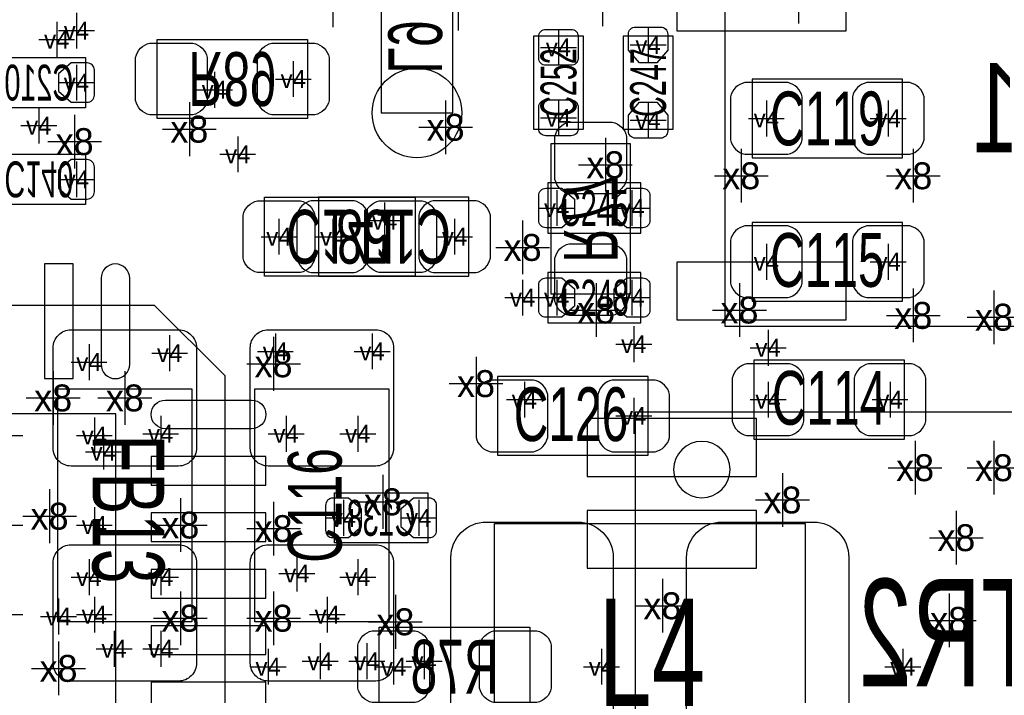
# Model space of a CAD drawing. Extents: x -84 to 336, y -47 to 250.
# Tile 27 of 40: x -3.34 to 3.64, y 23.39 to 28.18. Entities that reach past the tile are written whole.
import ezdxf
from ezdxf.enums import TextEntityAlignment as Align

# ---------------------------------------------------------------- set-up
doc = ezdxf.new("R2010")
doc.units = 0
for name, color, linetype in [('MA_NCLEGEND-1-2', 7, 'CONTINUOUS'), ('MA_NCLEGEND-14-15', 7, 'CONTINUOUS'), ('MA_NCLEGEND-15-16', 7, 'CONTINUOUS'), ('MA_NCLEGEND-2-3', 7, 'CONTINUOUS'), ('MA_NCLEGEND-3-14', 7, 'CONTINUOUS'), ('PG_ASSEMBLY_BOTTOM', 7, 'CONTINUOUS'), ('PG_ASSEMBLY_TOP', 7, 'CONTINUOUS'), ('PIN_BOTTOM', 7, 'CONTINUOUS'), ('PIN_TOP', 7, 'CONTINUOUS'), ('RD_ASSEMBLY_BOTTOM', 7, 'CONTINUOUS'), ('RD_ASSEMBLY_TOP', 7, 'CONTINUOUS')]:
    doc.layers.add(name, color=color, linetype=linetype)

# ---------------------------------------------------------------- blocks, each defined once
blk = doc.blocks.new('FIGURE_CROSS')
for points in [[(0, 0.5), (0, -0.5)], [(-0.5, 0), (0.5, 0)]]:
    blk.add_lwpolyline(points)

msp = doc.modelspace()

# ---------------------------------------------------------------- linework, layer by layer
at = {"layer": 'PG_ASSEMBLY_BOTTOM'}
for points in [[(1.659128, 29.209238), (1.659128, 26.009346), (6.158992, 26.009346), (6.158992, 29.209238), (1.659128, 29.209238)], [(-0.77724, 28.537154), (-0.77724, 27.521154), (-0.26924, 27.521154), (-0.26924, 28.537154), (-0.77724, 28.537154)], [(-3.53314, 27.914092), (-2.87274, 27.914092), (-2.87274, 27.558492), (-3.53314, 27.558492), (-3.53314, 27.914092)], [(-3.53314, 27.228292), (-2.87274, 27.228292), (-2.87274, 26.872692), (-3.53314, 26.872692), (-3.53314, 27.228292)], [(-1.885188, 21.009102), (-7.035292, 21.009102), (-7.035292, 26.159206), (-2.385314, 26.159206), (-1.885188, 25.65908), (-1.885188, 21.009102)], [(1.024128, 25.399238), (1.024128, 22.199346), (5.523992, 22.199346), (5.523992, 25.399238), (1.024128, 25.399238)], [(-1.10744, 24.828754), (-0.44704, 24.828754), (-0.44704, 24.473154), (-1.10744, 24.473154), (-1.10744, 24.828754)]]:
    msp.add_lwpolyline(points, dxfattribs=at)
for points in [[(-2.36474, 28.041092), (-1.29794, 28.041092), (-1.29794, 27.482292), (-2.36474, 27.482292)], [(0.42926, 26.237692), (0.42926, 27.304492), (0.98806, 27.304492), (0.98806, 26.237692)], [(-1.60274, 26.923492), (-0.53594, 26.923492), (-0.53594, 26.364692), (-1.60274, 26.364692)], [(0.27686, 23.316692), (-0.78994, 23.316692), (-0.78994, 23.875492), (0.27686, 23.875492)]]:
    msp.add_lwpolyline(points, close=True, dxfattribs=at)
msp.add_lwpolyline([(1.695958, 24.993092, 1), (1.296162, 24.993092, 1), (1.695958, 24.993092)], format="xyb", dxfattribs=at)
at = {"layer": 'PG_ASSEMBLY_TOP'}
for points in [[(0.30226, 28.066492), (0.30226, 27.406092), (0.65786, 27.406092), (0.65786, 28.066492), (0.30226, 28.066492)], [(0.93726, 28.066492), (0.93726, 27.406092), (1.29286, 27.406092), (1.29286, 28.066492), (0.93726, 28.066492)], [(0.40386, 26.669492), (1.06426, 26.669492), (1.06426, 27.025092), (0.40386, 27.025092), (0.40386, 26.669492)], [(0.40386, 26.034492), (1.06426, 26.034492), (1.06426, 26.390092), (0.40386, 26.390092), (0.40386, 26.034492)], [(2.227834, 24.611076), (2.227834, 22.811232), (0.027686, 22.811232), (0.027686, 24.611076), (2.227834, 24.611076)]]:
    msp.add_lwpolyline(points, dxfattribs=at)
for points in [[(1.85166, 27.202892), (2.91846, 27.202892), (2.91846, 27.761692), (1.85166, 27.761692)], [(-0.15494, 26.923492), (-1.22174, 26.923492), (-1.22174, 26.364692), (-0.15494, 26.364692)], [(1.85166, 26.186892), (2.91846, 26.186892), (2.91846, 26.745692), (1.85166, 26.745692)], [(1.86436, 25.209754), (2.93116, 25.209754), (2.93116, 25.768554), (1.86436, 25.768554)], [(1.11506, 25.653492), (0.04826, 25.653492), (0.04826, 25.094692), (1.11506, 25.094692)], [(-3.06832, 25.564592), (-2.11836, 25.564592), (-2.11836, 23.913592), (-3.06832, 23.913592)], [(-0.72136, 23.913592), (-1.67132, 23.913592), (-1.67132, 25.564592), (-0.72136, 25.564592)]]:
    msp.add_lwpolyline(points, close=True, dxfattribs=at)
at = {"layer": 'PIN_BOTTOM'}
for points in [[(1.319022, 28.514294), (1.319022, 28.104338), (2.518918, 28.104338), (2.518918, 28.514294)], [(-3.161792, 25.637744), (-2.958592, 25.637744), (-2.958592, 26.450544), (-3.161792, 26.450544)], [(1.319022, 26.46426), (1.319022, 26.054304), (2.518918, 26.054304), (2.518918, 26.46426)], [(-2.65684, 21.780754), (-2.65684, 25.387554), (-6.26364, 25.387554), (-6.26364, 21.780754)], [(0.684022, 25.35428), (0.684022, 24.944324), (1.883918, 24.944324), (1.883918, 25.35428)], [(-1.59385, 24.882602), (-1.59385, 25.085802), (-2.40665, 25.085802), (-2.40665, 24.882602)], [(0.684022, 24.704294), (0.684022, 24.294338), (1.883918, 24.294338), (1.883918, 24.704294)], [(-1.59385, 24.482552), (-1.59385, 24.685752), (-2.40665, 24.685752), (-2.40665, 24.482552)], [(-1.59385, 24.082502), (-1.59385, 24.285702), (-2.40665, 24.285702), (-2.40665, 24.082502)], [(-1.59385, 23.682452), (-1.59385, 23.885652), (-2.40665, 23.885652), (-2.40665, 23.682452)], [(-1.59385, 23.282656), (-1.59385, 23.485856), (-2.40665, 23.485856), (-2.40665, 23.282656)]]:
    msp.add_lwpolyline(points, close=True, dxfattribs=at)
for points in [[(-2.41554, 28.015692), (-2.11074, 28.015692, -0.294587), (-2.00914, 27.914092), (-2.00914, 27.609292, -0.294587), (-2.11074, 27.507692), (-2.41554, 27.507692, -0.294587), (-2.51714, 27.609292), (-2.51714, 27.914092, -0.294587)], [(-1.55194, 28.015692), (-1.24714, 28.015692, -0.294587), (-1.14554, 27.914092), (-1.14554, 27.609292, -0.294587), (-1.24714, 27.507692), (-1.55194, 27.507692, -0.294587), (-1.65354, 27.609292), (-1.65354, 27.914092, -0.294587)], [(-2.972562, 27.596592), (-2.86004, 27.596592, 0.414214), (-2.80924, 27.647392), (-2.80924, 27.825192, 0.414214), (-2.86004, 27.875992), (-2.972562, 27.875992), (-3.06324, 27.798014), (-3.06324, 27.67457)], [(0.45466, 27.050492), (0.45466, 27.355292, -0.294587), (0.55626, 27.456892), (0.86106, 27.456892, -0.294587), (0.96266, 27.355292), (0.96266, 27.050492, -0.294587), (0.86106, 26.948892), (0.55626, 26.948892, -0.294587)], [(-2.972562, 26.910792), (-2.86004, 26.910792, 0.414214), (-2.80924, 26.961592), (-2.80924, 27.139392, 0.414214), (-2.86004, 27.190192), (-2.972562, 27.190192), (-3.06324, 27.112214), (-3.06324, 26.98877)], [(-1.65354, 26.898092), (-1.34874, 26.898092, -0.294587), (-1.24714, 26.796492), (-1.24714, 26.491692, -0.294587), (-1.34874, 26.390092), (-1.65354, 26.390092, -0.294587), (-1.75514, 26.491692), (-1.75514, 26.796492, -0.294587)], [(-0.78994, 26.898092), (-0.48514, 26.898092, -0.294587), (-0.38354, 26.796492), (-0.38354, 26.491692, -0.294587), (-0.48514, 26.390092), (-0.78994, 26.390092, -0.294587), (-0.89154, 26.491692), (-0.89154, 26.796492, -0.294587)], [(0.45466, 26.186892), (0.45466, 26.491692, -0.294587), (0.55626, 26.593292), (0.86106, 26.593292, -0.294587), (0.96266, 26.491692), (0.96266, 26.186892, -0.294587), (0.86106, 26.085292), (0.55626, 26.085292, -0.294587)], [(-2.761742, 26.348944), (-2.761742, 25.739344, 1), (-2.558542, 25.739344), (-2.558542, 26.348944, 1)], [(-1.69545, 25.282652), (-2.30505, 25.282652, -1), (-2.30505, 25.485852), (-1.69545, 25.485852, -1)], [(-1.007618, 24.790654), (-1.12014, 24.790654, 0.414214), (-1.17094, 24.739854), (-1.17094, 24.562054, 0.414214), (-1.12014, 24.511254), (-1.007618, 24.511254), (-0.91694, 24.589232), (-0.91694, 24.712676)], [(-0.546862, 24.511254), (-0.43434, 24.511254, 0.414214), (-0.38354, 24.562054), (-0.38354, 24.739854, 0.414214), (-0.43434, 24.790654), (-0.546862, 24.790654), (-0.63754, 24.712676), (-0.63754, 24.589232)], [(-0.53594, 23.342092), (-0.84074, 23.342092, -0.294587), (-0.94234, 23.443692), (-0.94234, 23.748492, -0.294587), (-0.84074, 23.850092), (-0.53594, 23.850092, -0.294587), (-0.43434, 23.748492), (-0.43434, 23.443692, -0.294587)], [(0.32766, 23.342092), (0.02286, 23.342092, -0.294587), (-0.07874, 23.443692), (-0.07874, 23.748492, -0.294587), (0.02286, 23.850092), (0.32766, 23.850092, -0.294587), (0.42926, 23.748492), (0.42926, 23.443692, -0.294587)]]:
    msp.add_lwpolyline(points, format="xyb", close=True, dxfattribs=at)
msp.add_circle((-0.52324, 27.521154), 0.3175, dxfattribs=at)
at = {"layer": 'PIN_TOP'}
for points in [[(0.97536, 27.96667), (0.97536, 28.079192, -0.414214), (1.02616, 28.129992), (1.20396, 28.129992, -0.414214), (1.25476, 28.079192), (1.25476, 27.96667), (1.176782, 27.875992), (1.053338, 27.875992)], [(0.56896, 28.113228, -0.414214), (0.61976, 28.062428), (0.61976, 27.910028, -0.414214), (0.56896, 27.859228), (0.39116, 27.859228, -0.414214), (0.34036, 27.910028), (0.34036, 28.062428, -0.414214), (0.39116, 28.113228)], [(1.80086, 27.228292), (2.10566, 27.228292, 0.294587), (2.20726, 27.329892), (2.20726, 27.634692, 0.294587), (2.10566, 27.736292), (1.80086, 27.736292, 0.294587), (1.69926, 27.634692), (1.69926, 27.329892, 0.294587)], [(2.66446, 27.228292), (2.96926, 27.228292, 0.294587), (3.07086, 27.329892), (3.07086, 27.634692, 0.294587), (2.96926, 27.736292), (2.66446, 27.736292, 0.294587), (2.56286, 27.634692), (2.56286, 27.329892, 0.294587)], [(0.56896, 27.613356, -0.414214), (0.61976, 27.562556), (0.61976, 27.410156, -0.414214), (0.56896, 27.359356), (0.39116, 27.359356, -0.414214), (0.34036, 27.410156), (0.34036, 27.562556, -0.414214), (0.39116, 27.613356)], [(1.25476, 27.505914), (1.25476, 27.393392, -0.414214), (1.20396, 27.342592), (1.02616, 27.342592, -0.414214), (0.97536, 27.393392), (0.97536, 27.505914), (1.053338, 27.596592), (1.176782, 27.596592)], [(0.503682, 26.707592), (0.39116, 26.707592, -0.414214), (0.34036, 26.758392), (0.34036, 26.936192, -0.414214), (0.39116, 26.986992), (0.503682, 26.986992), (0.59436, 26.909014), (0.59436, 26.78557)], [(0.964438, 26.986992), (1.07696, 26.986992, -0.414214), (1.12776, 26.936192), (1.12776, 26.758392, -0.414214), (1.07696, 26.707592), (0.964438, 26.707592), (0.87376, 26.78557), (0.87376, 26.909014)], [(-0.96774, 26.898092), (-1.27254, 26.898092, 0.294587), (-1.37414, 26.796492), (-1.37414, 26.491692, 0.294587), (-1.27254, 26.390092), (-0.96774, 26.390092, 0.294587), (-0.86614, 26.491692), (-0.86614, 26.796492, 0.294587)], [(-0.10414, 26.898092), (-0.40894, 26.898092, 0.294587), (-0.51054, 26.796492), (-0.51054, 26.491692, 0.294587), (-0.40894, 26.390092), (-0.10414, 26.390092, 0.294587), (-0.00254, 26.491692), (-0.00254, 26.796492, 0.294587)], [(1.80086, 26.212292), (2.10566, 26.212292, 0.294587), (2.20726, 26.313892), (2.20726, 26.618692, 0.294587), (2.10566, 26.720292), (1.80086, 26.720292, 0.294587), (1.69926, 26.618692), (1.69926, 26.313892, 0.294587)], [(2.66446, 26.212292), (2.96926, 26.212292, 0.294587), (3.07086, 26.313892), (3.07086, 26.618692, 0.294587), (2.96926, 26.720292), (2.66446, 26.720292, 0.294587), (2.56286, 26.618692), (2.56286, 26.313892, 0.294587)], [(0.503682, 26.072592), (0.39116, 26.072592, -0.414214), (0.34036, 26.123392), (0.34036, 26.301192, -0.414214), (0.39116, 26.351992), (0.503682, 26.351992), (0.59436, 26.274014), (0.59436, 26.15057)], [(0.964438, 26.351992), (1.07696, 26.351992, -0.414214), (1.12776, 26.301192), (1.12776, 26.123392, -0.414214), (1.07696, 26.072592), (0.964438, 26.072592), (0.87376, 26.15057), (0.87376, 26.274014)], [(-2.97434, 25.983692), (-2.21234, 25.983692, -0.414214), (-2.08534, 25.856692), (-2.08534, 25.145492, -0.414214), (-2.21234, 25.018492), (-2.97434, 25.018492, -0.414214), (-3.10134, 25.145492), (-3.10134, 25.856692, -0.414214)], [(-0.81534, 25.018492), (-1.57734, 25.018492, -0.414214), (-1.70434, 25.145492), (-1.70434, 25.856692, -0.414214), (-1.57734, 25.983692), (-0.81534, 25.983692, -0.414214), (-0.68834, 25.856692), (-0.68834, 25.145492, -0.414214)], [(1.81356, 25.235154), (2.11836, 25.235154, 0.294587), (2.21996, 25.336754), (2.21996, 25.641554, 0.294587), (2.11836, 25.743154), (1.81356, 25.743154, 0.294587), (1.71196, 25.641554), (1.71196, 25.336754, 0.294587)], [(2.67716, 25.235154), (2.98196, 25.235154, 0.294587), (3.08356, 25.336754), (3.08356, 25.641554, 0.294587), (2.98196, 25.743154), (2.67716, 25.743154, 0.294587), (2.57556, 25.641554), (2.57556, 25.336754, 0.294587)], [(0.30226, 25.628092), (-0.00254, 25.628092, 0.294587), (-0.10414, 25.526492), (-0.10414, 25.221692, 0.294587), (-0.00254, 25.120092), (0.30226, 25.120092, 0.294587), (0.40386, 25.221692), (0.40386, 25.526492, 0.294587)], [(1.16586, 25.628092), (0.86106, 25.628092, 0.294587), (0.75946, 25.526492), (0.75946, 25.221692, 0.294587), (0.86106, 25.120092), (1.16586, 25.120092, 0.294587), (1.26746, 25.221692), (1.26746, 25.526492, 0.294587)], [(-0.032258, 24.621236), (0.617982, 24.621236, -0.41444), (0.867918, 24.371046), (0.867918, 23.051262, -0.41444), (0.617982, 22.801072), (-0.032258, 22.801072, -0.41444), (-0.282194, 23.051262), (-0.282194, 24.371046, -0.41444)], [(2.287778, 22.801072), (1.637538, 22.801072, -0.41444), (1.387602, 23.051262), (1.387602, 24.371046, -0.41444), (1.637538, 24.621236), (2.287778, 24.621236, -0.41444), (2.537714, 24.371046), (2.537714, 23.051262, -0.41444)], [(-2.97434, 24.459692), (-2.21234, 24.459692, -0.414214), (-2.08534, 24.332692), (-2.08534, 23.621492, -0.414214), (-2.21234, 23.494492), (-2.97434, 23.494492, -0.414214), (-3.10134, 23.621492), (-3.10134, 24.332692, -0.414214)], [(-0.81534, 23.494492), (-1.57734, 23.494492, -0.414214), (-1.70434, 23.621492), (-1.70434, 24.332692, -0.414214), (-1.57734, 24.459692), (-0.81534, 24.459692, -0.414214), (-0.68834, 24.332692), (-0.68834, 23.621492, -0.414214)]]:
    msp.add_lwpolyline(points, format="xyb", close=True, dxfattribs=at)

# ---------------------------------------------------------------- block references
at = {"layer": 'MA_NCLEGEND-1-2', "xscale": 0.254, "yscale": 0.254}
for p in [(1.11506, 28.002992), (0.48006, 27.986228), (0.48006, 27.486356), (1.11506, 27.469592), (1.95326, 27.482292), (2.81686, 27.482292), (0.46736, 26.847292), (1.00076, 26.847292), (-1.12014, 26.644092), (-0.25654, 26.644092), (1.95326, 26.466292), (2.81686, 26.466292), (0.46736, 26.212292), (1.00076, 26.212292), (-2.27584, 25.818592), (-1.52654, 25.831292), (-0.84074, 25.831292), (-2.84734, 25.755092), (0.23876, 25.489154), (1.96596, 25.489154), (2.82956, 25.489154), (1.01346, 25.374092), (-2.33934, 25.247092), (-1.45034, 25.247092), (-0.94234, 25.247092), (-2.74574, 25.120092), (-2.84734, 24.231092), (-2.33934, 24.231092), (-1.37414, 24.256492), (-0.94234, 24.231092), (-1.15824, 23.965154), (-2.33934, 23.723092), (-1.20904, 23.634954), (-0.87884, 23.634954), (-0.47244, 23.634954), (-1.57734, 23.596092)]:
    msp.add_blockref('FIGURE_CROSS', p, dxfattribs=at)
at = {"layer": 'MA_NCLEGEND-14-15', "xscale": 0.254, "yscale": 0.254}
for p in [(-2.93624, 28.104592), (-1.95834, 27.685492), (-3.20294, 27.431492), (-1.50114, 26.644092), (-1.04394, 24.650954), (-3.44424, 24.600154), (-2.80924, 24.600154), (0.78486, 23.596092), (2.920238, 23.596092)]:
    msp.add_blockref('FIGURE_CROSS', p, dxfattribs=at)
at = {"layer": 'MA_NCLEGEND-15-16', "xscale": 0.254, "yscale": 0.254}
for p in [(-2.93624, 27.736292), (-1.39954, 27.761692), (-2.93624, 27.050492), (-0.752602, 26.758392), (-1.50114, 26.644092), (-3.44424, 25.235154), (-2.80924, 25.235154), (-1.04394, 24.650954), (-0.51054, 24.650954), (-3.44424, 24.600154), (-2.80924, 24.600154), (-3.44424, 23.965154), (-2.80924, 23.965154), (-0.68834, 23.596092), (0.78486, 23.596092), (2.920238, 23.596092)]:
    msp.add_blockref('FIGURE_CROSS', p, dxfattribs=at)
at = {"layer": 'MA_NCLEGEND-2-3', "xscale": 0.254, "yscale": 0.254}
for p in [(-3.07594, 28.041092), (1.11506, 28.002992), (0.48006, 27.986228), (0.48006, 27.486356), (1.11506, 27.469592), (1.95326, 27.482292), (2.81686, 27.482292), (-1.79324, 27.228292), (0.46736, 26.847292), (1.00076, 26.847292), (-1.12014, 26.644092), (1.95326, 26.466292), (2.81686, 26.466292), (0.22606, 26.212292), (1.01346, 25.882092), (1.96596, 25.856692), (-2.27584, 25.818592), (-0.84074, 25.831292), (-2.84734, 25.755092), (0.23876, 25.489154), (2.82956, 25.489154), (-2.33934, 25.247092), (-2.74574, 25.120092), (-1.37414, 24.256492), (-0.94234, 24.231092), (-3.06324, 23.951692), (-1.15824, 23.965154), (-2.66954, 23.723092), (-1.20904, 23.634954), (-0.87884, 23.634954), (-0.47244, 23.634954), (-1.57734, 23.596092)]:
    msp.add_blockref('FIGURE_CROSS', p, dxfattribs=at)
at = {"layer": 'MA_NCLEGEND-3-14', "xscale": 0.381, "yscale": 0.381}
for p in [(-1.12014, 28.320492), (-0.23114, 28.295092), (0.79121, 28.326842), (2.18186, 28.345892), (-2.13614, 27.406092), (-0.32004, 27.419554), (-2.94894, 27.317954), (0.812292, 27.154124), (1.77546, 27.075892), (2.99466, 27.075892), (0.22606, 26.567892), (0.74676, 26.124154), (1.76276, 26.124154), (2.99466, 26.086054), (3.56616, 26.073354), (-1.53924, 25.743154), (-0.10414, 25.602692), (-3.10134, 25.501092), (-2.59334, 25.501092), (3.00736, 25.006554), (3.56616, 25.006554), (-0.764032, 24.764746), (2.06756, 24.777954), (-3.12674, 24.662892), (-2.19964, 24.600154), (-1.53924, 24.574754), (3.29946, 24.510492), (1.21666, 24.027892), (-2.19964, 23.939754), (-1.53924, 23.939754), (-0.67564, 23.914354), (3.24866, 23.924514), (-3.06324, 23.584154)]:
    msp.add_blockref('FIGURE_CROSS', p, dxfattribs=at)

# ---------------------------------------------------------------- texts
at = {"layer": 'MA_NCLEGEND-1-2'}
for p in [(1.11506, 28.002992), (0.48006, 27.986228), (0.48006, 27.486356), (1.11506, 27.469592), (1.95326, 27.482292), (2.81686, 27.482292), (0.46736, 26.847292), (1.00076, 26.847292), (-1.12014, 26.644092), (-0.25654, 26.644092), (1.95326, 26.466292), (2.81686, 26.466292), (0.46736, 26.212292), (1.00076, 26.212292), (-1.52654, 25.831292), (-0.84074, 25.831292), (-2.27584, 25.818592), (-2.84734, 25.755092), (0.23876, 25.489154), (1.96596, 25.489154), (2.82956, 25.489154), (1.01346, 25.374092), (-2.33934, 25.247092), (-1.45034, 25.247092), (-0.94234, 25.247092), (-2.74574, 25.120092), (-2.84734, 24.231092), (-2.33934, 24.231092), (-1.37414, 24.256492), (-0.94234, 24.231092), (-1.15824, 23.965154), (-2.33934, 23.723092), (-1.57734, 23.596092), (-1.20904, 23.634954), (-0.87884, 23.634954), (-0.47244, 23.634954)]:
    msp.add_text('v4', height=0.127, dxfattribs=at).set_placement(p, align=Align.MIDDLE_CENTER)
at = {"layer": 'MA_NCLEGEND-14-15'}
for p in [(-2.93624, 28.104592), (-1.95834, 27.685492), (-3.20294, 27.431492), (-1.50114, 26.644092), (-1.04394, 24.650954), (-2.80924, 24.600154), (0.78486, 23.596092), (2.920238, 23.596092)]:
    msp.add_text('v4', height=0.127, dxfattribs=at).set_placement(p, align=Align.MIDDLE_CENTER)
at = {"layer": 'MA_NCLEGEND-15-16'}
for p in [(-2.93624, 27.736292), (-1.39954, 27.761692), (-2.93624, 27.050492), (-0.752602, 26.758392), (-1.50114, 26.644092), (-2.80924, 25.235154), (-1.04394, 24.650954), (-0.51054, 24.650954), (-2.80924, 24.600154), (-2.80924, 23.965154), (-0.68834, 23.596092), (0.78486, 23.596092), (2.920238, 23.596092)]:
    msp.add_text('v4', height=0.127, dxfattribs=at).set_placement(p, align=Align.MIDDLE_CENTER)
at = {"layer": 'MA_NCLEGEND-2-3'}
for p in [(-3.07594, 28.041092), (1.11506, 28.002992), (0.48006, 27.986228), (0.48006, 27.486356), (1.11506, 27.469592), (1.95326, 27.482292), (2.81686, 27.482292), (-1.79324, 27.228292), (0.46736, 26.847292), (1.00076, 26.847292), (-1.12014, 26.644092), (1.95326, 26.466292), (2.81686, 26.466292), (0.22606, 26.212292), (-0.84074, 25.831292), (1.01346, 25.882092), (1.96596, 25.856692), (-2.27584, 25.818592), (-2.84734, 25.755092), (0.23876, 25.489154), (2.82956, 25.489154), (-2.33934, 25.247092), (-2.74574, 25.120092), (-1.37414, 24.256492), (-0.94234, 24.231092), (-3.06324, 23.951692), (-1.15824, 23.965154), (-2.66954, 23.723092), (-1.57734, 23.596092), (-1.20904, 23.634954), (-0.87884, 23.634954), (-0.47244, 23.634954)]:
    msp.add_text('v4', height=0.127, dxfattribs=at).set_placement(p, align=Align.MIDDLE_CENTER)
at = {"layer": 'MA_NCLEGEND-3-14'}
for p in [(-2.13614, 27.406092), (-0.32004, 27.419554), (-2.94894, 27.317954), (0.812292, 27.154124), (1.77546, 27.075892), (2.99466, 27.075892), (0.22606, 26.567892), (0.74676, 26.124154), (1.76276, 26.124154), (2.99466, 26.086054), (3.56616, 26.073354), (-1.53924, 25.743154), (-0.10414, 25.602692), (-3.10134, 25.501092), (-2.59334, 25.501092), (3.00736, 25.006554), (3.56616, 25.006554), (-0.764032, 24.764746), (2.06756, 24.777954), (-3.12674, 24.662892), (-2.19964, 24.600154), (-1.53924, 24.574754), (3.29946, 24.510492), (1.21666, 24.027892), (-2.19964, 23.939754), (-1.53924, 23.939754), (-0.67564, 23.914354), (3.24866, 23.924514), (-3.06324, 23.584154)]:
    msp.add_text('x8', height=0.1905, dxfattribs=at).set_placement(p, align=Align.MIDDLE_CENTER)
at = {"layer": 'RD_ASSEMBLY_BOTTOM', "text_generation_flag": 2, "width": 0.666667}
msp.add_text('L9', height=0.381, rotation=270, dxfattribs=at).set_placement((-0.72644, 27.799792))
at = {"layer": 'RD_ASSEMBLY_BOTTOM', "text_generation_flag": 2}
for s, height, rotation, width, p in [('R89', 0.381, 180, 0.666667, (-1.83134, 27.952192)), ('C140', 0.254, 180, 0.6, (-3.20294, 27.177492)), ('R77', 0.381, 270, 0.666667, (0.51816, 26.771092)), ('C141', 0.381, 180, 0.666667, (-1.04394, 26.834592))]:
    msp.add_text(s, height=height, rotation=rotation, dxfattribs=dict(at, width=width)).set_placement(p, align=Align.CENTER)
for s, height, width, p in [('C210', 0.254, 0.6, (-3.20294, 27.609292)), ('TR1', 0.635, 0.68, (3.95986, 27.240992)), ('C138', 0.254, 0.6, (-0.77724, 24.523954)), ('TR2', 0.762, 0.666667, (3.24866, 23.456392)), ('R78', 0.381, 0.666667, (-0.25654, 23.405592))]:
    msp.add_text(s, height=height, dxfattribs=dict(at, width=width)).set_placement(p, align=Align.CENTER)
at = {"layer": 'RD_ASSEMBLY_TOP'}
for s, height, rotation, width, p in [('C252', 0.254, 90, 0.6, (0.60706, 27.736292)), ('C247', 0.254, 90, 0.6, (1.24206, 27.736292)), ('C158', 0.381, 180, 0.666667, (-0.68834, 26.834592)), ('FB13', 0.508, 270, 0.65, (-2.82194, 24.713692)), ('C116', 0.381, 90, 0.666667, (-1.05664, 24.739092))]:
    msp.add_text(s, height=height, rotation=rotation, dxfattribs=dict(at, width=width)).set_placement(p, align=Align.CENTER)
for s, height, width, p in [('C119', 0.381, 0.666667, (2.38506, 27.291792)), ('C245', 0.254, 0.6, (0.73406, 26.720292)), ('C115', 0.381, 0.666667, (2.38506, 26.288492)), ('C248', 0.254, 0.6, (0.73406, 26.085292)), ('C114', 0.381, 0.666667, (2.39776, 25.311354)), ('C126', 0.381, 0.666667, (0.56896, 25.19553)), ('L4', 0.762, 0.666667, (1.14046, 23.316692))]:
    msp.add_text(s, height=height, dxfattribs=dict(at, width=width)).set_placement(p, align=Align.CENTER)

doc.saveas('drawing.dxf')
